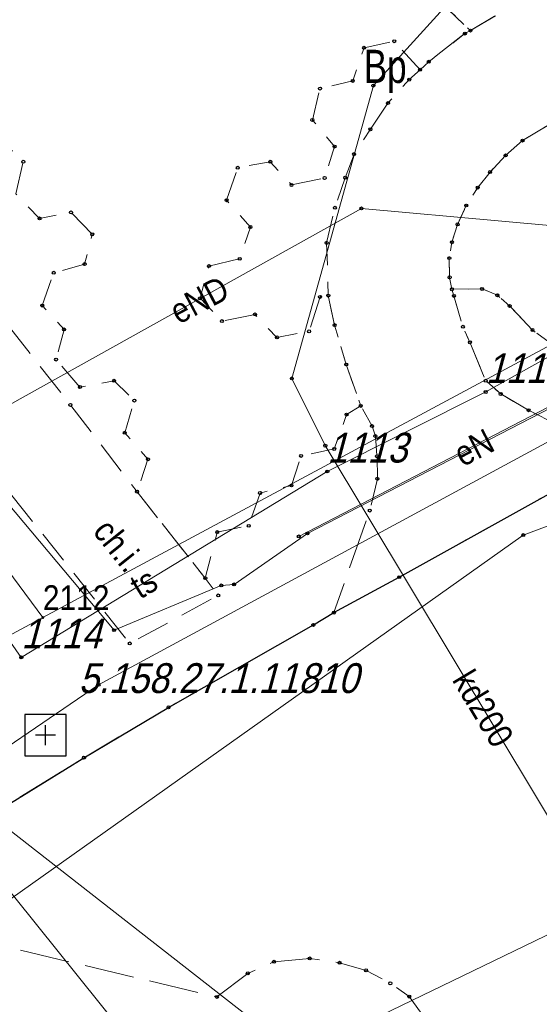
# Model space of a CAD drawing. Header units: metres. Extents: x 5551907 to 5556416, y 5709283 to 5712755.
# Tile 13 of 100: x 5554413 to 5554428, y 5710508 to 5710538. Entities that reach past the tile are written whole.
import ezdxf
from ezdxf.enums import TextEntityAlignment as Align

# ---------------------------------------------------------------- set-up
doc = ezdxf.new("R2010")
doc.units = ezdxf.units.M
for name, pattern in [('1.0_0.5', [1.5, 1, -0.5]), ('1.5_0.5', [2, 1.5, -0.5]), ('219-500', [0])]:
    doc.linetypes.add(name, pattern=pattern)
doc.layers.get('0').update_dxf_attribs({"color": 2, "lineweight": 5})
doc.styles.get("Standard").update_dxf_attribs({"font": 'Working1250', "width": 0.75})

# ---------------------------------------------------------------- blocks, each defined once
blk = doc.blocks.new('203')
at = {"linetype": 'Continuous', "lineweight": 0}
h = blk.add_hatch(color=0, dxfattribs=at)
edge = h.paths.add_edge_path()
edge.add_arc((0, 0), 0.045, 0, 360)
blk = doc.blocks.new('PW01')
at = {"linetype": 'Continuous', "lineweight": 13}
h = blk.add_hatch(color=0, dxfattribs=at)
edge = h.paths.add_edge_path()
edge.add_arc((0, 0), 0.045, 0, 360)
blk = doc.blocks.new('PIKIETAW1891')
at = {"color": 0}
blk.add_circle((0, 0), 0.045, dxfattribs=at)
blk = doc.blocks.new('OSSP')
at = {"color": 0}
for p, q in [((-0.626, 0.625), (-0.626, -0.625)), ((-0.626, 0.625), (-0.626, -0.625)), ((0.624, 0.625), (-0.626, 0.625)), ((0.624, 0.625), (-0.626, 0.625)), ((0.624, -0.625), (0.624, 0.625)), ((0.624, -0.625), (0.624, 0.625)), ((0, -0.3), (0, 0.3)), ((0, -0.3), (0, 0.3)), ((0.3, 0), (-0.3, 0)), ((0.3, 0), (-0.3, 0)), ((-0.626, -0.625), (0.624, -0.625)), ((-0.626, -0.625), (0.624, -0.625))]:
    blk.add_line(p, q, dxfattribs=at)

msp = doc.modelspace()

# ---------------------------------------------------------------- linework, layer by layer
at = {"layer": '218-kontur użytku gruntowego', "color": 3, "linetype": 'CONTINUOUS', "lineweight": 18, "flags": 128}
for points in [[(5554397.9, 5710540.87), (5554413.41, 5710519.89)], [(5554413.41, 5710519.89), (5554450.09, 5710539.61)], [(5554450.09, 5710539.61), (5554413.41, 5710519.89)], [(5554413.41, 5710519.89), (5554407.95, 5710516.95)]]:
    msp.add_lwpolyline(points, dxfattribs=at)
at = {"layer": '219-działka ewidencyjna', "color": 7, "linetype": '219-500', "lineweight": 18, "flags": 128}
for points in [[(5554397.9, 5710540.87), (5554413.41, 5710519.89)], [(5554450.09, 5710539.61), (5554413.41, 5710519.89)], [(5554413.41, 5710519.89), (5554407.95, 5710516.95)], [(5554407.95, 5710516.95), (5554421.11, 5710506.67)], [(5554436.97, 5710514.35), (5554421.11, 5710506.67)]]:
    msp.add_lwpolyline(points, dxfattribs=at)
at = {"layer": 'chodnik', "color": 7, "linetype": '1.0_0.5', "lineweight": 18, "flags": 128}
for points in [[(5554409.6, 5710545.62), (5554415.1, 5710548.81), (5554424.57, 5710554.26), (5554423.48, 5710556.08), (5554421.45, 5710554.89), (5554419.97, 5710557.46), (5554419.57, 5710558.15), (5554416.73, 5710556.51), (5554417.08, 5710555.92), (5554418.62, 5710553.3), (5554415.59, 5710551.64), (5554414.79, 5710552.95), (5554411.31, 5710550.93), (5554410.54, 5710552.2), (5554410.21, 5710552.76), (5554407.17, 5710551.01), (5554407.6, 5710550.29), (5554409.1, 5710547.77), (5554402.53, 5710543.98), (5554402, 5710544.89), (5554401.03, 5710544.35), (5554386.59, 5710567.79), (5554374.1, 5710581.99), (5554358.19, 5710600.16), (5554356.05, 5710597.82), (5554384.2, 5710565.77), (5554398.04, 5710543.15), (5554393.98, 5710542.22), (5554393.69, 5710541.86), (5554394.87, 5710540.63), (5554399, 5710541.59), (5554401.02, 5710538.25), (5554402.9, 5710535.82), (5554401.94, 5710535.09), (5554403.5, 5710533.11), (5554404.4, 5710533.82), (5554408.42, 5710528.67), (5554407.51, 5710528), (5554409.02, 5710525.97), (5554409.97, 5710526.73), (5554411.75, 5710524.49), (5554416.03, 5710519.11), (5554418.7, 5710520.56), (5554418.31, 5710521.08), (5554416.25, 5710523.69), (5554414.24, 5710526.31), (5554408.62, 5710533.5), (5554406.48, 5710536.28), (5554403.82, 5710539.7), (5554402.71, 5710541.62)], [(5554416.25, 5710523.69), (5554418.31, 5710521.08), (5554418.67, 5710522.47), (5554419.62, 5710522.66), (5554419.96, 5710523.65), (5554420.91, 5710523.88), (5554421.2, 5710524.77), (5554422.2, 5710524.98), (5554422.57, 5710526.02), (5554423, 5710526.28), (5554422.56, 5710527.53), (5554422.21, 5710528.72), (5554422.02, 5710529.61), (5554421.77, 5710529.57), (5554421.44, 5710528.53), (5554420.47, 5710528.35), (5554419.81, 5710529.04), (5554418.81, 5710528.84), (5554418.15, 5710529.53), (5554418.42, 5710530.5), (5554419.35, 5710530.72), (5554419.67, 5710531.68), (5554418.95, 5710532.49), (5554419.29, 5710533.47), (5554420.27, 5710533.65), (5554420.91, 5710532.95), (5554421.91, 5710533.16), (5554422.21, 5710534.11), (5554421.54, 5710534.91), (5554421.77, 5710535.86), (5554422.76, 5710536.09), (5554423.1, 5710537.09), (5554424.01, 5710537.29), (5554424.79, 5710536.43), (5554425.05, 5710536.67), (5554426.14, 5710537.52), (5554426.31, 5710537.61), (5554425.25, 5710538.62), (5554425.53, 5710539.51), (5554426.47, 5710539.7), (5554426.78, 5710540.65), (5554426.1, 5710541.44), (5554425.08, 5710541.22), (5554424.42, 5710541.96), (5554424.73, 5710542.88), (5554424.04, 5710543.64), (5554423.01, 5710543.39), (5554422.67, 5710542.45), (5554421.72, 5710542.21), (5554421.06, 5710542.9), (5554421.3, 5710543.86), (5554420.73, 5710544.48), (5554421.07, 5710545.43), (5554420.37, 5710546.19), (5554419.36, 5710545.95), (5554419.01, 5710544.97), (5554418.05, 5710544.73), (5554417.41, 5710545.45), (5554417.69, 5710546.4), (5554416.95, 5710547.19), (5554415.94, 5710546.93), (5554415.31, 5710547.69), (5554415.49, 5710548.3), (5554415.1, 5710548.81), (5554409.6, 5710545.62), (5554409.85, 5710545.29), (5554409.61, 5710544.58), (5554410.32, 5710543.84), (5554410.11, 5710542.98), (5554409.12, 5710542.67), (5554408.87, 5710541.88), (5554407.93, 5710541.56), (5554407.56, 5710540.65), (5554406.63, 5710540.37), (5554406.32, 5710539.35), (5554407.01, 5710538.56), (5554408, 5710538.75), (5554408.63, 5710538.15), (5554408.4, 5710537.11), (5554406.64, 5710536.67), (5554406.48, 5710536.28), (5554408.62, 5710533.5), (5554409.27, 5710533.64), (5554409.59, 5710534.56), (5554410.45, 5710534.8), (5554411.15, 5710534.11), (5554412.14, 5710534.31), (5554412.82, 5710533.65), (5554412.59, 5710532.68), (5554413.31, 5710531.94), (5554414.26, 5710532.12), (5554414.9, 5710531.46), (5554414.67, 5710530.56), (5554413.74, 5710530.3), (5554413.39, 5710529.31), (5554414.05, 5710528.59), (5554413.81, 5710527.68), (5554414.53, 5710526.85), (5554415.56, 5710527.04), (5554416.17, 5710526.44), (5554415.88, 5710525.47), (5554416.58, 5710524.67)], [(5554425.75, 5710529.8), (5554425.81, 5710529.6), (5554426.08, 5710528.67), (5554426.29, 5710528.2), (5554426.77, 5710527.04), (5554427.22, 5710526.64), (5554428.06, 5710526.15), (5554429.02, 5710525.66), (5554433.01, 5710525.89), (5554437.5, 5710528.21), (5554440.1, 5710529.43), (5554442.88, 5710530.78), (5554447.4, 5710532.83), (5554448.6, 5710533.68), (5554449.39, 5710534.73), (5554450.07, 5710535.93), (5554450.66, 5710537.42), (5554451.01, 5710538.73), (5554451.08, 5710540.23), (5554450.88, 5710541.78), (5554450.55, 5710542.97), (5554448.71, 5710541.81), (5554448.82, 5710540.79), (5554448.86, 5710539.7), (5554448.82, 5710538.89), (5554448.59, 5710538.09), (5554448.33, 5710537.37), (5554447.97, 5710536.56), (5554447.66, 5710536.04), (5554447.23, 5710535.45), (5554446.81, 5710535.06), (5554446.27, 5710534.72), (5554443.32, 5710533.38), (5554438.66, 5710531.16), (5554435.72, 5710529.81), (5554431.66, 5710527.63), (5554431.07, 5710527.51), (5554430.48, 5710527.46), (5554429.99, 5710527.54), (5554429.42, 5710527.8), (5554428.79, 5710528.12), (5554428.18, 5710528.57), (5554427.49, 5710529.3), (5554427.12, 5710529.62), (5554426.66, 5710529.81)]]:
    msp.add_lwpolyline(points, close=True, dxfattribs=at)
at = {"layer": 'jezdnia', "color": 7, "linetype": '1.5_0.5', "lineweight": 18, "flags": 128}
for points in [[(5554412.43, 5710514.29), (5554408.24, 5710510.92), (5554418.66, 5710508.44), (5554419.59, 5710509.15), (5554420.38, 5710509.5), (5554421.46, 5710509.6), (5554422.36, 5710509.47), (5554423.16, 5710509.24), (5554423.89, 5710508.85), (5554424.46, 5710508.45), (5554428.69, 5710502.64), (5554439.05, 5710488.34), (5554439.27, 5710487.75), (5554439.32, 5710487.1), (5554439.14, 5710486.55), (5554438.1, 5710485.76), (5554437.65, 5710485.71), (5554436.85, 5710485.85), (5554441.68, 5710479.01), (5554444.19, 5710480.86), (5554442.45, 5710483.36), (5554443.47, 5710484.11), (5554467.28, 5710501.44), (5554488.48, 5710516.77), (5554505.22, 5710528.95), (5554521.64, 5710540.81), (5554534.16, 5710549.88), (5554542.28, 5710555.84), (5554542.73, 5710556.08), (5554548.69, 5710558.31), (5554550.14, 5710558.79), (5554550.8, 5710559.03), (5554551.51, 5710559.12), (5554552.37, 5710559.08), (5554553.78, 5710558.9), (5554554.78, 5710558.61), (5554555.64, 5710558.2), (5554556.75, 5710557.41), (5554557.27, 5710556.62), (5554557.72, 5710555.64), (5554562.19, 5710557.43), (5554562.14, 5710560.52), (5554558, 5710570.33), (5554557.22, 5710570.54), (5554556.66, 5710571.02), (5554556.14, 5710571.5), (5554555.73, 5710572.18), (5554551.34, 5710570.77), (5554551.5, 5710569.95), (5554551.48, 5710569.22), (5554551.26, 5710568.27), (5554550.9, 5710567.4), (5554550.49, 5710566.63), (5554550, 5710565.93), (5554549.32, 5710565.24), (5554547.89, 5710564.5), (5554545.11, 5710563.32), (5554541.28, 5710561.94), (5554534.34, 5710559.41), (5554531.12, 5710560.98), (5554521.77, 5710557.63), (5554514.14, 5710555.67), (5554512.15, 5710552.94), (5554509.31, 5710551.99), (5554508.96, 5710551.99), (5554508.15, 5710552.25), (5554507.64, 5710552.54), (5554506.95, 5710553.08), (5554506.33, 5710553.74), (5554505.62, 5710554.6), (5554504.27, 5710557.08), (5554503.76, 5710559.81), (5554500.07, 5710560.85), (5554495.64, 5710558.86), (5554496.41, 5710557.66), (5554496.92, 5710556.29), (5554497.23, 5710555.1), (5554497.4, 5710553.9), (5554497.47, 5710552.1), (5554497.29, 5710550.89), (5554497.03, 5710549.78), (5554496.59, 5710548.91), (5554496.04, 5710547.96), (5554495.73, 5710547.56), (5554494.8, 5710547.25), (5554491.67, 5710548.63), (5554486.93, 5710547.1), (5554485.39, 5710546.56), (5554480.26, 5710544.86), (5554478.27, 5710541.32), (5554476.06, 5710540.6), (5554472.16, 5710539.33), (5554470.22, 5710538.71), (5554468.48, 5710538.32), (5554467.02, 5710538.21), (5554465.68, 5710538.2), (5554464.68, 5710538.33), (5554463.62, 5710538.55), (5554462.32, 5710538.98), (5554460.78, 5710539.89), (5554459.64, 5710540.79), (5554459.04, 5710541.45), (5554456.35, 5710545.55), (5554450.55, 5710542.97), (5554450.88, 5710541.78), (5554451.08, 5710540.23), (5554451.01, 5710538.73), (5554450.66, 5710537.42), (5554450.07, 5710535.93), (5554449.39, 5710534.73), (5554448.6, 5710533.68), (5554447.4, 5710532.83), (5554442.88, 5710530.78), (5554440.1, 5710529.43), (5554437.5, 5710528.21), (5554433.01, 5710525.89), (5554428.59, 5710523.58), (5554424.16, 5710521.11), (5554422.19, 5710520.04), (5554421.57, 5710519.67), (5554417.2, 5710517.18), (5554414.65, 5710515.66)], [(5554423.49, 5710524.76), (5554423.5, 5710524.08), (5554423.27, 5710523.12), (5554422.19, 5710520.04), (5554424.16, 5710521.11), (5554428.59, 5710523.58), (5554433.01, 5710525.89), (5554429.02, 5710525.66), (5554428.06, 5710526.15), (5554427.22, 5710526.64), (5554426.77, 5710527.04), (5554426.29, 5710528.2), (5554426.08, 5710528.67), (5554425.81, 5710529.6), (5554425.75, 5710529.8), (5554425.68, 5710530.16), (5554425.67, 5710530.74), (5554425.75, 5710531.22), (5554425.92, 5710531.76), (5554426.18, 5710532.33), (5554426.53, 5710532.87), (5554426.9, 5710533.34), (5554427.37, 5710533.84), (5554427.88, 5710534.29), (5554431.3, 5710536.35), (5554431.9, 5710536.68), (5554432.79, 5710537.03), (5554433.3, 5710537.11), (5554433.82, 5710537.08), (5554434.46, 5710536.98), (5554435.04, 5710536.81), (5554435.57, 5710536.62), (5554436.05, 5710536.38), (5554436.49, 5710536.06), (5554436.99, 5710535.62), (5554437.38, 5710535.1), (5554439.15, 5710532.63), (5554448.02, 5710538.58), (5554448.29, 5710538.82), (5554448.5, 5710539), (5554448.52, 5710539.31), (5554434.27, 5710560.71), (5554430.08, 5710557.92), (5554424.57, 5710554.26), (5554424.97, 5710553.64), (5554420.86, 5710550.76), (5554425.14, 5710544.32), (5554427.99, 5710546.27), (5554428.77, 5710546.5), (5554429.14, 5710546.49), (5554429.5, 5710546.43), (5554429.84, 5710546.27), (5554430.15, 5710546.04), (5554430.29, 5710545.76), (5554430.67, 5710544.85), (5554430.94, 5710543.91), (5554430.89, 5710543.59), (5554430.85, 5710542.88), (5554430.75, 5710542.26), (5554430.35, 5710541.02), (5554429.91, 5710540.35), (5554429.16, 5710539.47), (5554428.71, 5710539.04), (5554426.31, 5710537.61), (5554426.14, 5710537.52), (5554425.05, 5710536.67), (5554424.79, 5710536.43), (5554424.46, 5710536.13), (5554423.82, 5710535.42), (5554423.29, 5710534.63), (5554422.8, 5710533.88), (5554422.53, 5710533.17), (5554422.22, 5710532.26), (5554421.97, 5710531.2), (5554422.02, 5710529.61), (5554422.21, 5710528.72), (5554422.56, 5710527.53), (5554423, 5710526.28), (5554423.34, 5710525.67), (5554423.44, 5710525.37)]]:
    msp.add_lwpolyline(points, close=True, dxfattribs=at)
at = {"layer": 'krawężnik', "color": 7, "linetype": 'CONTINUOUS', "lineweight": 25, "flags": 128}
msp.add_lwpolyline([(5554408.24, 5710510.92), (5554412.43, 5710514.29), (5554414.65, 5710515.66), (5554417.2, 5710517.18), (5554421.57, 5710519.67), (5554422.19, 5710520.04), (5554424.16, 5710521.11), (5554428.59, 5710523.58), (5554433.01, 5710525.89), (5554437.5, 5710528.21), (5554440.1, 5710529.43), (5554442.88, 5710530.78), (5554447.4, 5710532.83), (5554448.6, 5710533.68), (5554449.39, 5710534.73), (5554450.07, 5710535.93), (5554450.66, 5710537.42), (5554451.01, 5710538.73), (5554451.08, 5710540.23), (5554450.88, 5710541.78), (5554450.55, 5710542.97)], dxfattribs=at)
at = {"layer": 'przewód elektroenergetyczny podziemny', "color": 1, "linetype": 'CONTINUOUS', "lineweight": 18, "flags": 128}
for points in [[(5554402.54, 5710535.66), (5554406.33, 5710530.51), (5554415.56, 5710519.51), (5554418.79, 5710520.86), (5554419.18, 5710520.89), (5554421.39, 5710522.43), (5554437.3, 5710530.65), (5554442.05, 5710532.83), (5554442.28, 5710533.22), (5554447.43, 5710536.26)], [(5554410.19, 5710525.08), (5554423.02, 5710532.24), (5554431.49, 5710531.47), (5554436.96, 5710534.44)]]:
    msp.add_lwpolyline(points, dxfattribs=at)
at = {"layer": 'przewód gazowy', "color": 40, "linetype": 'CONTINUOUS', "lineweight": 18, "flags": 128}
msp.add_lwpolyline([(5554458.63, 5710544.72), (5554458.1, 5710544.34), (5554451.6, 5710539.31), (5554451.16, 5710539.12), (5554449.01, 5710537.31), (5554447.71, 5710535.78), (5554439.6, 5710531.12), (5554415.09, 5710517.86), (5554410.42, 5710514.68), (5554410.59, 5710513.89), (5554417.1, 5710505.78), (5554418.98, 5710503.33), (5554408.77, 5710494.17), (5554397.3, 5710483.62), (5554390.23, 5710475.47), (5554387.74, 5710475.57), (5554382.25, 5710470.19), (5554381.89, 5710469.59), (5554379.76, 5710465.92), (5554374.92, 5710457.91), (5554375.1, 5710454.78), (5554369.7, 5710445.06)], dxfattribs=at)
msp.add_lwpolyline([(5554458.63, 5710544.72), (5554458.1, 5710544.34), (5554451.6, 5710539.31), (5554451.16, 5710539.12), (5554449.01, 5710537.31), (5554447.71, 5710535.78), (5554439.6, 5710531.12), (5554415.09, 5710517.86), (5554410.42, 5710514.68), (5554410.59, 5710513.89), (5554417.1, 5710505.78), (5554418.98, 5710503.33), (5554408.77, 5710494.17), (5554397.3, 5710483.62), (5554390.23, 5710475.47), (5554387.74, 5710475.57), (5554382.25, 5710470.19), (5554381.89, 5710469.59), (5554379.76, 5710465.92), (5554374.92, 5710457.91), (5554375.1, 5710454.78), (5554369.7, 5710445.06)], dxfattribs=at)
at = {"layer": 'przewód kanalizacyjny', "color": 34, "linetype": 'CONTINUOUS', "lineweight": 18, "flags": 128}
msp.add_lwpolyline([(5554430.94, 5710510.08), (5554421.93, 5710525.08), (5554420.92, 5710527.11), (5554423.38, 5710535.95), (5554436.54, 5710550.44)], dxfattribs=at)
at = {"layer": 'przewód telekomunikacyjny podziemny', "color": 30, "linetype": 'CONTINUOUS', "lineweight": 18, "flags": 128}
for points in [[(5554451.62, 5710615.26), (5554451.25, 5710615.01), (5554445.5, 5710612.03), (5554439.88, 5710609.43), (5554431.8, 5710606.18), (5554420.5, 5710599.89), (5554413.04, 5710595.05), (5554418.43, 5710587.27), (5554421.85, 5710580.69), (5554423.62, 5710578.89), (5554425.07, 5710576.9), (5554428.95, 5710571.78), (5554432.09, 5710567.46), (5554439.67, 5710557.33), (5554446.17, 5710546.45), (5554449.55, 5710541.81), (5554450.74, 5710539.67), (5554440.28, 5710534.28), (5554434.87, 5710531.22), (5554426.77, 5710526.7), (5554421.99, 5710524.3), (5554412.76, 5710518.69), (5554409.67, 5710523.11), (5554408.89, 5710523.91)], [(5554374.01, 5710454.75), (5554369.95, 5710464.56), (5554368.86, 5710465.36), (5554380.31, 5710483.95), (5554389.55, 5710494.24), (5554395.67, 5710499.5), (5554427.9, 5710522.38), (5554455.78, 5710532.81), (5554483.92, 5710541.5), (5554524.38, 5710553.96), (5554539.21, 5710559.79), (5554555.97, 5710566.98), (5554585.2, 5710580.72), (5554598.19, 5710584.52), (5554607.28, 5710586.33), (5554615.01, 5710584.66), (5554643.84, 5710573.06)], [(5554417.46, 5710586.08), (5554417.53, 5710585.55), (5554429.97, 5710566), (5554432.27, 5710564.26), (5554445.48, 5710544.65), (5554445.62, 5710544.44), (5554445.73, 5710544.23), (5554449.01, 5710539.11), (5554441.92, 5710533.29), (5554441.76, 5710533.08), (5554441.56, 5710532.94), (5554421.13, 5710522.34)]]:
    msp.add_lwpolyline(points, dxfattribs=at)
at = {"layer": 'trawnik', "color": 7, "linetype": '1.0_0.5', "lineweight": 18, "flags": 128}
for points in [[(5554434.27, 5710560.71), (5554448.52, 5710539.31), (5554448.5, 5710539), (5554448.29, 5710538.82), (5554448.02, 5710538.58), (5554439.15, 5710532.63), (5554437.38, 5710535.1), (5554436.99, 5710535.62), (5554436.49, 5710536.06), (5554436.05, 5710536.38), (5554435.57, 5710536.62), (5554435.04, 5710536.81), (5554434.46, 5710536.98), (5554433.82, 5710537.08), (5554433.3, 5710537.11), (5554432.79, 5710537.03), (5554431.9, 5710536.68), (5554431.3, 5710536.35), (5554427.88, 5710534.29), (5554427.37, 5710533.84), (5554426.9, 5710533.34), (5554426.53, 5710532.87), (5554426.18, 5710532.33), (5554425.92, 5710531.76), (5554425.75, 5710531.22), (5554425.67, 5710530.74), (5554425.68, 5710530.16), (5554425.75, 5710529.8), (5554426.66, 5710529.81), (5554427.12, 5710529.62), (5554427.49, 5710529.3), (5554428.18, 5710528.57), (5554428.79, 5710528.12), (5554429.42, 5710527.8), (5554429.99, 5710527.54), (5554430.48, 5710527.46), (5554431.07, 5710527.51), (5554431.66, 5710527.63), (5554435.72, 5710529.81), (5554438.66, 5710531.16), (5554443.32, 5710533.38), (5554446.27, 5710534.72), (5554446.81, 5710535.06), (5554447.23, 5710535.45), (5554447.66, 5710536.04), (5554447.97, 5710536.56), (5554448.33, 5710537.37), (5554448.59, 5710538.09), (5554448.82, 5710538.89), (5554448.86, 5710539.7), (5554448.82, 5710540.79), (5554448.71, 5710541.81), (5554442.92, 5710550.53), (5554438.15, 5710557.6), (5554435.47, 5710561.55)], [(5554425.14, 5710544.32), (5554420.86, 5710550.76), (5554424.97, 5710553.64), (5554424.57, 5710554.26), (5554415.1, 5710548.81), (5554415.49, 5710548.3), (5554415.31, 5710547.69), (5554415.94, 5710546.93), (5554416.95, 5710547.19), (5554417.69, 5710546.4), (5554417.41, 5710545.45), (5554418.05, 5710544.73), (5554419.01, 5710544.97), (5554419.36, 5710545.95), (5554420.37, 5710546.19), (5554421.07, 5710545.43), (5554420.73, 5710544.48), (5554421.3, 5710543.86), (5554421.06, 5710542.9), (5554421.72, 5710542.21), (5554422.67, 5710542.45), (5554423.01, 5710543.39), (5554424.04, 5710543.64), (5554424.73, 5710542.88), (5554424.42, 5710541.96), (5554425.08, 5710541.22), (5554426.1, 5710541.44), (5554426.78, 5710540.65), (5554426.47, 5710539.7), (5554425.53, 5710539.51), (5554425.25, 5710538.62), (5554426.31, 5710537.61), (5554428.71, 5710539.04), (5554429.16, 5710539.47), (5554429.91, 5710540.35), (5554430.35, 5710541.02), (5554430.61, 5710541.59), (5554430.75, 5710542.26), (5554430.85, 5710542.88), (5554430.89, 5710543.59), (5554430.94, 5710543.91), (5554430.67, 5710544.85), (5554430.29, 5710545.76), (5554430.15, 5710546.04), (5554429.84, 5710546.27), (5554429.5, 5710546.43), (5554429.14, 5710546.49), (5554428.77, 5710546.5), (5554427.99, 5710546.27)]]:
    msp.add_lwpolyline(points, close=True, dxfattribs=at)

# ---------------------------------------------------------------- block references
at = {"layer": '203-punkt graniczny', "color": 7, "linetype": 'CONTINUOUS', "lineweight": 18}
msp.add_blockref('203', (5554413.41, 5710519.89), dxfattribs=at)
at = {"layer": 'Punkt roboczy BDOT GESUT K1', "color": 6, "linetype": 'CONTINUOUS', "lineweight": 18}
for p in [(5554426.14, 5710537.52), (5554426.14, 5710537.52), (5554426.31, 5710537.61), (5554426.31, 5710537.61), (5554426.31, 5710537.61), (5554424.01, 5710537.29), (5554423.1, 5710537.09), (5554425.05, 5710536.67), (5554425.05, 5710536.67), (5554424.79, 5710536.43), (5554424.79, 5710536.43), (5554422.76, 5710536.09), (5554423.38, 5710535.95), (5554424.46, 5710536.13), (5554421.77, 5710535.86), (5554423.82, 5710535.42), (5554421.54, 5710534.91), (5554423.29, 5710534.63), (5554427.88, 5710534.29), (5554427.88, 5710534.29), (5554422.21, 5710534.11), (5554422.8, 5710533.88), (5554412.82, 5710533.65), (5554420.27, 5710533.65), (5554427.37, 5710533.84), (5554427.37, 5710533.84), (5554419.29, 5710533.47), (5554426.9, 5710533.34), (5554426.9, 5710533.34), (5554421.91, 5710533.16), (5554422.53, 5710533.17), (5554420.91, 5710532.95), (5554426.53, 5710532.87), (5554426.53, 5710532.87), (5554418.95, 5710532.49), (5554414.26, 5710532.12), (5554422.22, 5710532.26), (5554423.02, 5710532.24), (5554426.18, 5710532.33), (5554426.18, 5710532.33), (5554413.31, 5710531.94), (5554419.67, 5710531.68), (5554425.92, 5710531.76), (5554425.92, 5710531.76), (5554414.9, 5710531.46), (5554421.97, 5710531.2), (5554425.75, 5710531.22), (5554425.75, 5710531.22), (5554419.35, 5710530.72), (5554425.67, 5710530.74), (5554425.67, 5710530.74), (5554413.74, 5710530.3), (5554414.67, 5710530.56), (5554418.42, 5710530.5), (5554425.68, 5710530.16), (5554425.68, 5710530.16), (5554425.75, 5710529.8), (5554425.75, 5710529.8), (5554425.75, 5710529.8), (5554426.66, 5710529.81), (5554426.66, 5710529.81), (5554418.15, 5710529.53), (5554421.77, 5710529.57), (5554422.02, 5710529.61), (5554422.02, 5710529.61), (5554425.81, 5710529.6), (5554425.81, 5710529.6), (5554427.12, 5710529.62), (5554427.12, 5710529.62), (5554413.39, 5710529.31), (5554427.49, 5710529.3), (5554427.49, 5710529.3), (5554418.81, 5710528.84), (5554419.81, 5710529.04), (5554414.05, 5710528.59), (5554421.44, 5710528.53), (5554422.21, 5710528.72), (5554422.21, 5710528.72), (5554426.08, 5710528.67), (5554426.08, 5710528.67), (5554428.18, 5710528.57), (5554428.18, 5710528.57), (5554420.47, 5710528.35), (5554426.29, 5710528.2), (5554426.29, 5710528.2), (5554413.81, 5710527.68), (5554422.56, 5710527.53), (5554422.56, 5710527.53), (5554415.56, 5710527.04), (5554420.92, 5710527.11), (5554426.77, 5710527.04), (5554426.77, 5710527.04), (5554414.53, 5710526.85), (5554416.17, 5710526.44), (5554426.77, 5710526.7), (5554427.22, 5710526.64), (5554427.22, 5710526.64), (5554414.24, 5710526.31), (5554423, 5710526.28), (5554423, 5710526.28), (5554428.06, 5710526.15), (5554428.06, 5710526.15), (5554422.57, 5710526.02), (5554423.34, 5710525.67), (5554415.88, 5710525.47), (5554423.44, 5710525.37), (5554421.93, 5710525.08), (5554422.2, 5710524.98), (5554416.58, 5710524.67), (5554421.2, 5710524.77), (5554423.49, 5710524.76), (5554421.99, 5710524.3), (5554423.5, 5710524.08), (5554420.91, 5710523.88), (5554416.25, 5710523.69), (5554416.25, 5710523.69), (5554419.96, 5710523.65), (5554423.27, 5710523.12), (5554419.62, 5710522.66), (5554418.67, 5710522.47), (5554421.13, 5710522.34), (5554421.39, 5710522.43), (5554427.9, 5710522.38), (5554424.16, 5710521.11), (5554424.16, 5710521.11), (5554424.16, 5710521.11), (5554418.31, 5710521.08), (5554418.31, 5710521.08), (5554418.79, 5710520.86), (5554419.18, 5710520.89), (5554418.7, 5710520.56), (5554422.19, 5710520.04), (5554422.19, 5710520.04), (5554422.19, 5710520.04), (5554421.57, 5710519.67), (5554421.57, 5710519.67), (5554415.56, 5710519.51), (5554416.03, 5710519.11), (5554412.76, 5710518.69), (5554412.76, 5710518.69), (5554415.09, 5710517.86), (5554415.09, 5710517.86), (5554417.2, 5710517.18), (5554417.2, 5710517.18), (5554414.65, 5710515.66), (5554414.65, 5710515.66), (5554420.38, 5710509.5), (5554421.46, 5710509.6), (5554422.36, 5710509.47), (5554423.16, 5710509.24), (5554419.59, 5710509.15), (5554423.89, 5710508.85), (5554418.66, 5710508.44), (5554424.46, 5710508.45)]:
    msp.add_blockref('PIKIETAW1891', p, dxfattribs=at)
at = {"layer": 'rzedna', "color": 30, "linetype": 'CONTINUOUS', "lineweight": 18}
msp.add_blockref('PW01', (5554412.76, 5710518.69), dxfattribs=at)
at = {"layer": 'Szczegółowa osnowa geodezyjna pozioma', "color": 7, "linetype": 'CONTINUOUS', "lineweight": 18}
msp.add_blockref('OSSP', (5554413.487, 5710516.343), dxfattribs=at)

# ---------------------------------------------------------------- texts
at = {"layer": '203-punkt graniczny-Atr103', "color": 7, "width": 0.9}
msp.add_text('2112', height=0.75, dxfattribs=at).set_placement((5554413.41, 5710519.89), align=Align.BOTTOM_LEFT)
msp.add_text('2112', height=0.75, dxfattribs=at).set_placement((5554413.41, 5710519.89), align=Align.BOTTOM_LEFT)
at = {"layer": '210-oznaczenie konturu użytku gruntowego', "color": 3, "linetype": 'CONTINUOUS', "lineweight": 18, "width": 0.79}
msp.add_text('Bp', height=1, dxfattribs=at).set_placement((5554423.09, 5710536.03))
at = {"layer": 'chodnik-Atr17', "color": 7, "width": 0.9}
msp.add_text('ch.i.', height=0.75, rotation=308.503, dxfattribs=at).set_placement((5554414.89, 5710522.48))
at = {"layer": 'przewód elektroenergetyczny podziemny-Atr1', "color": 1, "width": 0.9}
for s, rotation, p in [('eND', 27.873, (5554417.33, 5710529.06)), ('eN', 27.323, (5554425.9, 5710524.76))]:
    msp.add_text(s, height=0.75, rotation=rotation, dxfattribs=at).set_placement(p, align=Align.MIDDLE_LEFT)
at = {"layer": 'przewód kanalizacyjny-Atr1', "color": 34, "width": 0.9}
msp.add_text('kd200', height=0.75, rotation=300.991, dxfattribs=at).set_placement((5554426.06, 5710518.2), align=Align.MIDDLE_LEFT)
at = {"layer": 'przewód telekomunikacyjny podziemny-Atr1', "color": 30, "width": 0.9}
msp.add_text('ts', height=0.75, rotation=31.291, dxfattribs=at).set_placement((5554416.15, 5710520.75), align=Align.MIDDLE_LEFT)
at = {"layer": 'Punkt roboczy BDOT GESUT K1-Atr103', "color": 6, "oblique": 15, "width": 0.9}
for s, p in [('1112', (5554426.77, 5710526.7)), ('1113', (5554421.99, 5710524.3)), ('1114', (5554412.76, 5710518.69)), ('1114', (5554412.76, 5710518.69))]:
    msp.add_text(s, height=0.9, dxfattribs=at).set_placement(p, align=Align.BOTTOM_LEFT)
at = {"layer": 'Szczegółowa osnowa geodezyjna pozioma-Atr103', "color": 7, "oblique": 15, "width": 0.9}
msp.add_text('5.158.27.1.11810', height=0.9, dxfattribs=at).set_placement((5554414.487, 5710517.343), align=Align.BOTTOM_LEFT)

doc.saveas('drawing.dxf')
